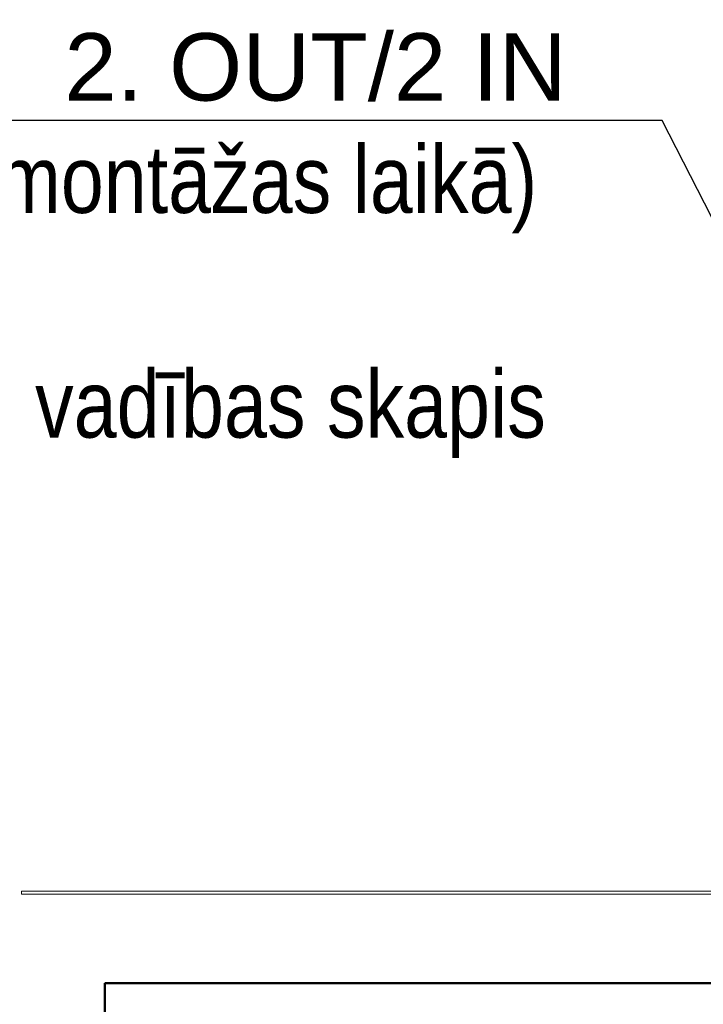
# Model space of a CAD drawing. Header units: millimetres. Extents: x -197461 to 862495, y -970068 to 63888.
# Tile 32 of 205: x -117762 to -115645, y -614711 to -611661. Entities that reach past the tile are written whole.
import ezdxf
from ezdxf import colors
from ezdxf.entities.mleader import LeaderData, LeaderLine
from ezdxf.math import Vec2, Vec3

# ---------------------------------------------------------------- set-up
doc = ezdxf.new("R2010")
doc.units = ezdxf.units.MM
doc.layers.add('A-MASS', color=70, linetype='CONTINUOUS', lineweight=5)
doc.layers.add('A-Wall', color=252, linetype='CONTINUOUS', lineweight=0)
doc.layers.add('UAS', color=240, linetype='CONTINUOUS')

msp = doc.modelspace()

# ---------------------------------------------------------------- linework, layer by layer
at = {"layer": 'A-MASS', "color": 251, "lineweight": 18, "true_color": 0x636466}
for p, q in [((-114395.31508, -614360.32185), (-117756.30691, -614360.32185)), ((-117756.30691, -614360.32185), (-117756.30691, -614370.32185)), ((-117756.30691, -614370.32185), (-114395.31508, -614370.32185))]:
    msp.add_line(p, q, dxfattribs=at)
at = {"layer": 'A-Wall', "color": 251, "lineweight": 50, "true_color": 0x636466}
for p, q in [((-114398.52909, -614645.40499), (-117498.53237, -614645.50665)), ((-117498.53237, -614645.50665), (-117498.5284, -614766.50665))]:
    msp.add_line(p, q, dxfattribs=at)
at = {"layer": 'A-Wall', "color": 251, "lineweight": 5, "true_color": 0x636466}
msp.add_line((-114398.52906, -614646.40499), (-117498.53234, -614646.50665), dxfattribs=at)

# ---------------------------------------------------------------- leaders
at = {"layer": 'UAS', "color": 18, "true_color": 0x000000}
ml = msp.add_multileader_mtext('Standard', dxfattribs=at)
ml.set_content('\\A1;{\\fArial Narrow|b0|i0|c0|p34;\\C256;\\c0;Adre\\fArial Narrow|b0|i0|c186|p34;šu modulis  \\fArial|b0|i0|c186|p34;\\C1;AVM1/7/83,  \\C256;\\c0;2. OUT/2 IN    \\fArial Narrow|b0|i0|c186|p34;(Uzstadīšanas  vietas precizēt montāžas laikā)\\fArial|b0|i0|c186|p34;\\C1;\\P\\pxql;\\fArial Narrow|b0|i0|c186|p34;\\C256;\\c0;1 OUT - uz līfta automātikas \\C5;\\P\\C256;\\c0;2 OUT - uz ventilačijas iekārtas vadības skapis}', color=(41, 19, 236))
ml.set_leader_properties()
ml.build(insert=Vec2(0, 0))
ml.multileader.update_dxf_attribs({"text_right_attachment_type": 6, "dogleg_length": 0.36, "arrow_head_size": 166.99834})
ctx = ml.context
ctx.base_point, ctx.char_height, ctx.arrow_head_size, ctx.landing_gap_size, ctx.plane_origin = Vec3(-121173.90158, -611838.20523), 208.74792195, 166.99834, 83.49917, Vec3(-120399.52573, -640736.45759)
ctx.right_attachment = 6
notes = []
notes.append((ctx, [(1, (1, 1, 0), (-115772.2271, -611973.26485), (-1, 0), 235.97506, [(0, [(-113102.58914, -617213.1507)], 0, [])])]))
ctx.mtext.insert, ctx.mtext.width, ctx.mtext.flow_direction = Vec3(-121090.40241, -611703.14561), 6772.0652098, 5
for ctx, leaders in notes:
    for number, flags, end, landing, length, lines in leaders:
        leader = LeaderData()
        leader.index, (leader.has_last_leader_line, leader.has_dogleg_vector, leader.attachment_direction) = number, flags
        leader.last_leader_point, leader.dogleg_vector, leader.dogleg_length = Vec3(end), Vec3(landing), length
        for number, points, colour, breaks in lines:
            line = LeaderLine()
            line.index, line.vertices, line.color, line.breaks = number, Vec3.list(points), colors.encode_raw_color(colour), breaks
            leader.lines.append(line)
        ctx.leaders.append(leader)

doc.saveas('drawing.dxf')
